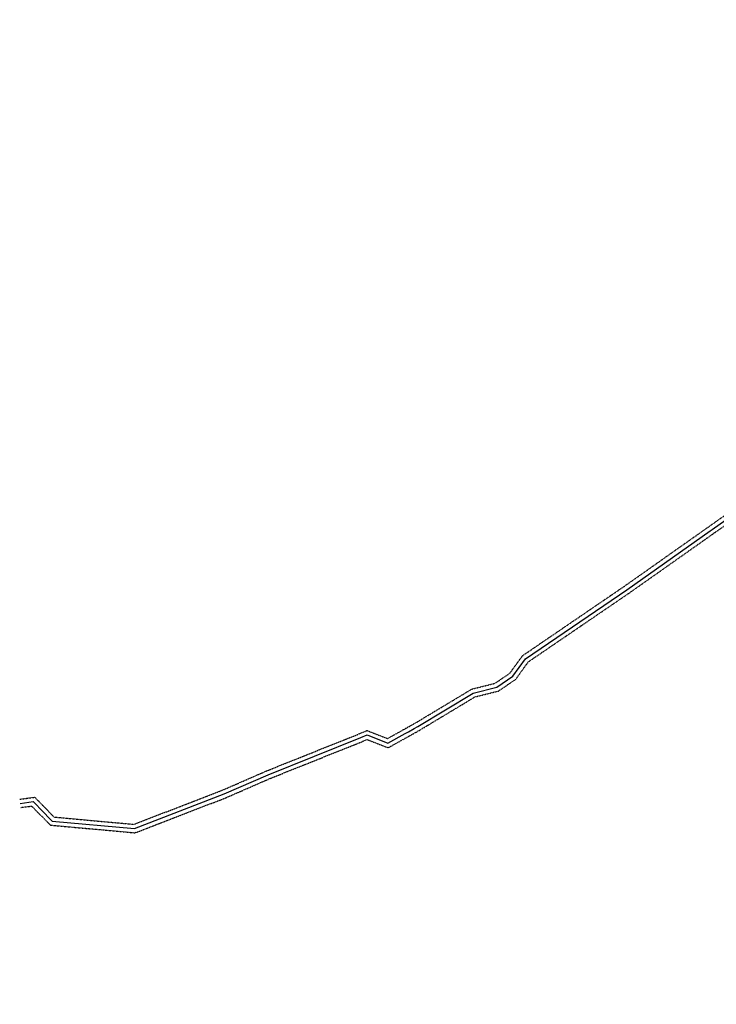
# Model space of a CAD drawing. Header units: metres. Extents: x 103263 to 106611, y 426963 to 428812.
# Tile 1 of 74: x 103263 to 104100, y 426963 to 428145. Entities that reach past the tile are written whole.
import ezdxf

# ---------------------------------------------------------------- set-up
doc = ezdxf.new("R2010")
doc.units = ezdxf.units.M
doc.linetypes.add('DASHDOT', pattern=[1, 0.5, -0.25, 0, -0.25])
doc.layers.add('kc-nieuwe-gasleiding-25-03-2004', color=30, linetype='Continuous')
doc.layers.add('N-WE-GR-BEPLANTING-A-250', color=7, linetype='Continuous', lineweight=18, true_color=0x00a500)
doc.styles.add('fase3$0$STANDARD', font='ISO')
doc.linetypes.add('fase3$0$GASLEIDING', pattern='A,5,-1,["X",fase3$0$STANDARD,S=1,R=0,X=-0.2,Y=-0.5],-1', length=7)

msp = doc.modelspace()

# ---------------------------------------------------------------- hatches: boundary and pattern name
at = {"layer": 'N-WE-GR-BEPLANTING-A-250'}
h = msp.add_hatch(dxfattribs=at)
h.set_pattern_fill('AGR-BEPLANTING_SOORT_01', color=256, scale=0.2, style=0, pattern_type=2)
h.set_pattern_definition([(60, (104639.9556, 427910.1806), (-0.5773504, 0.9999998), [0.288676, -0.866026]), (120, (104639.9556, 427910.1806), (-1.1547004, -2e-07), [0.288676, -0.866026]), (270, (104639.95565, 427910.18064), (0.57735, -1), [0.25, -1.75])])
edge = h.paths.add_edge_path()
edge.add_line((104659.33, 427926.461), (104651.723, 427930.161))
edge.add_line((104651.723, 427930.161), (104630.494, 427940.377))
edge.add_line((104630.494, 427940.377), (104615.821, 427939.216))
edge.add_line((104615.821, 427939.216), (104614.238, 427936.942))
edge.add_line((104614.238, 427936.942), (104618.901, 427931.767))
edge.add_line((104618.901, 427931.767), (104620.001, 427927.102))
edge.add_line((104620.001, 427927.102), (104630.09, 427928.171))
edge.add_line((104630.09, 427928.171), (104636.288, 427922.296))
edge.add_line((104636.288, 427922.296), (104635.626, 427916.445))
edge.add_line((104635.626, 427916.445), (104649.327, 427918.542))
edge.add_line((104649.327, 427918.542), (104660.637, 427913.992))
edge.add_line((104660.637, 427913.992), (104663.613, 427914.901))
edge.add_line((104663.613, 427914.901), (104665.801, 427914.176))
edge.add_line((104665.801, 427914.176), (104667.1, 427911.864))
edge.add_line((104667.1, 427911.864), (104668.62, 427908.935))
edge.add_line((104668.62, 427908.935), (104670.709, 427905.029))
edge.add_line((104670.709, 427905.029), (104666.141, 427898.787))
edge.add_line((104666.141, 427898.787), (104659.394, 427895.168))
edge.add_line((104659.394, 427895.168), (104659.885, 427894.606))
edge.add_arc((2471945.486, 2366238.399), 3059610.724, 219.310766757, 219.311095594)
edge.add_arc((104633.177, 427844.621), 52.499, 34.466479, 43.892134, ccw=False)
edge.add_arc((104561.264, 427811.91), 131.021, 20.525009, 28.452363, ccw=False)
edge.add_arc((104687.252, 427859.058), 3.5, 200.220495, 290.177469)
edge.add_arc((104734.333, 427775.806), 92.191, 116.25825, 119.841272, ccw=False)
edge.add_line((104693.547, 427858.483), (104693.719, 427859.706))
edge.add_line((104693.719, 427859.706), (104675.355, 427897.713))
edge.add_line((104675.355, 427897.713), (104665.269, 427916.348))
edge.add_line((104665.269, 427916.348), (104661.135, 427923.401))
edge.add_line((104661.135, 427923.401), (104659.33, 427926.461))
edge = h.paths.add_edge_path()
edge.add_line((104670.155, 427924.725), (104658.918, 427940.306))
edge.add_line((104658.918, 427940.306), (104653.228, 427936.582))
edge.add_arc((104651.49, 427939.148), 3.1, 210.782318, 304.109629, ccw=False)
edge.add_arc((104006.721, 427555.058), 747.402, 30.782318, 33.226245)
edge.add_line((104631.932, 427964.594), (104627.986, 427961.768))
edge.add_line((104627.986, 427961.768), (104626.318, 427960.551))
edge.add_line((104626.318, 427960.551), (104625.97, 427960.946))
edge.add_line((104625.97, 427960.946), (104624.14, 427949.098))
edge.add_line((104624.14, 427949.098), (104623.843, 427947.174))
edge.add_line((104623.843, 427947.174), (104618.568, 427941.942))
edge.add_line((104618.568, 427941.942), (104631.166, 427942.938))
edge.add_line((104631.166, 427942.938), (104634.784, 427941.178))
edge.add_line((104634.784, 427941.178), (104651.566, 427933.017))
edge.add_line((104651.566, 427933.017), (104660.886, 427928.485))
edge.add_line((104660.886, 427928.485), (104667.484, 427917.521))
edge.add_line((104667.484, 427917.521), (104673.544, 427906.582))
edge.add_line((104673.544, 427906.582), (104680.594, 427892.683))
edge.add_line((104680.594, 427892.683), (104687.997, 427877.313))
edge.add_line((104687.997, 427877.313), (104695.985, 427860.764))
edge.add_line((104695.985, 427860.764), (104701.345, 427863.409))
edge.add_line((104701.345, 427863.409), (104685.833, 427895.579))
edge.add_line((104685.833, 427895.579), (104682.011, 427903.447))
edge.add_line((104682.011, 427903.447), (104677.897, 427911.161))
edge.add_line((104677.897, 427911.161), (104670.155, 427924.725))

# ---------------------------------------------------------------- linework, layer by layer
at = {"layer": 'kc-nieuwe-gasleiding-25-03-2004', "linetype": 'DASHDOT'}
for points in [[(103263.328, 427209.307), (103281.383, 427211.683), (103286.138, 427206.832), (103292.346, 427200.514), (103304.75, 427187.893), (103400.471, 427179.175), (103507.031, 427220.236), (103559.931, 427243.314), (103671.307, 427287.87), (103680.553, 427291.831), (103705.109, 427282.028), (103724.029, 427292.613), (103727.792, 427294.715), (103734.939, 427298.714), (103738.981, 427300.976), (103806.332, 427341.439), (103834.278, 427348.455), (103852.117, 427360.527), (103867.322, 427381.529), (103989.691, 427464.949), (104089.799, 427535.536), (104092.17, 427537.207), (104122.249, 427558.416)], [(103264.632, 427199.393), (103277.737, 427201.117), (103279.002, 427199.828), (103285.214, 427193.506), (103300.19, 427178.267), (103401.889, 427169.005), (103510.829, 427210.984), (103563.789, 427234.086), (103675.133, 427278.63), (103680.687, 427281.009), (103705.831, 427270.972), (103728.911, 427283.887), (103732.668, 427285.985), (103739.821, 427289.986), (103743.999, 427292.324), (103810.208, 427332.101), (103838.422, 427339.185), (103859.183, 427353.233), (103874.398, 427374.251), (103995.389, 427456.731), (104095.561, 427527.364), (104097.93, 427529.033), (104128.011, 427550.244)]]:
    msp.add_lwpolyline(points, dxfattribs=at)
at = {"layer": 'kc-nieuwe-gasleiding-25-03-2004', "linetype": 'fase3$0$GASLEIDING', "ltscale": 0.4}
msp.add_lwpolyline([(103263.98, 427204.35), (103279.56, 427206.4), (103282.57, 427203.33), (103288.78, 427197.01), (103302.47, 427183.08), (103401.18, 427174.09), (103508.93, 427215.61), (103561.86, 427238.7), (103673.22, 427283.25), (103680.62, 427286.42), (103705.47, 427276.5), (103726.47, 427288.25), (103730.23, 427290.35), (103737.38, 427294.35), (103741.49, 427296.65), (103808.27, 427336.77), (103836.35, 427343.82), (103855.65, 427356.88), (103870.86, 427377.89), (103992.54, 427460.84), (104092.68, 427531.45), (104095.05, 427533.12), (104125.13, 427554.33)], dxfattribs=at)

doc.saveas('drawing.dxf')
